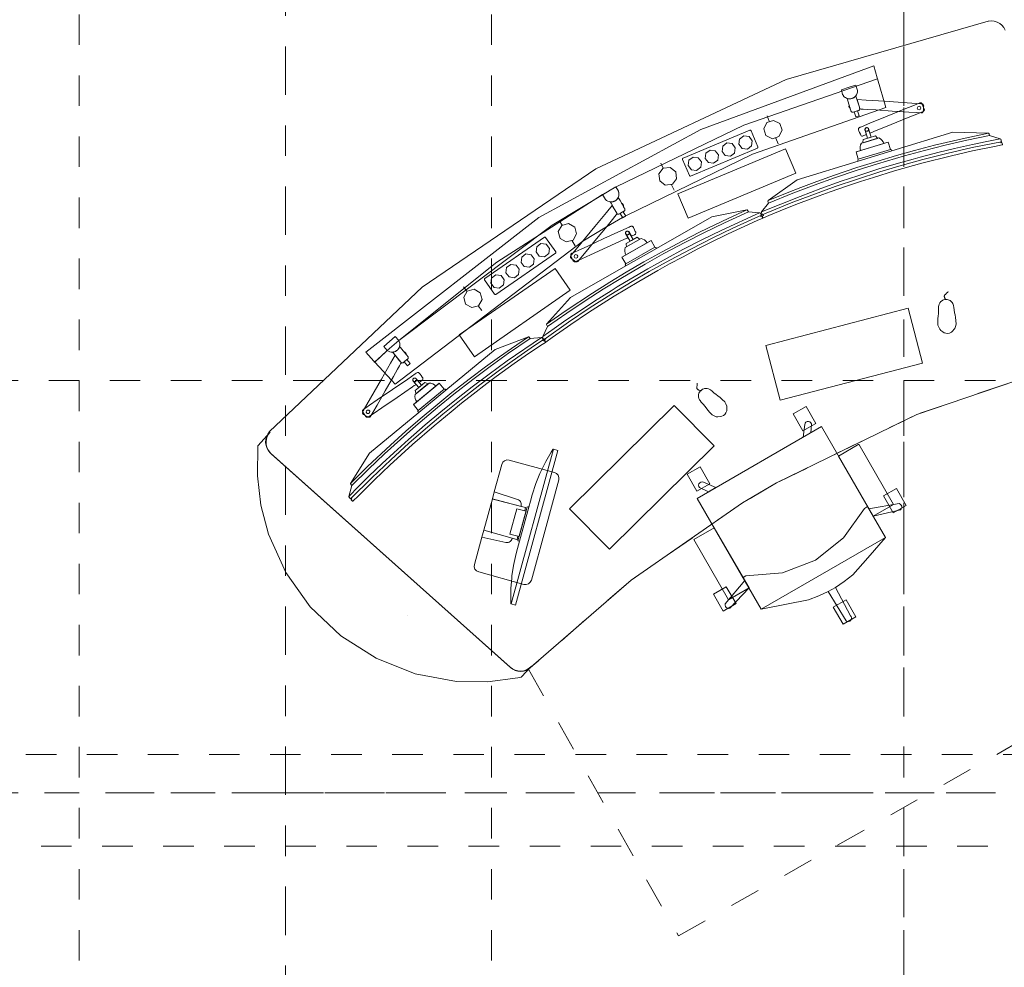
# Model space of a CAD drawing. Header units: metres. Extents: x -45.2 to 14.3, y -31.8 to 10.2.
# Tile 27 of 141: x -31.2 to -28, y -16.8 to -13.7. Entities that reach past the tile are written whole.
import ezdxf

# ---------------------------------------------------------------- set-up
doc = ezdxf.new("R2010")
doc.units = ezdxf.units.M
doc.header["$LTSCALE"] = 0.05
for name, pattern in [('Achsen 01', [5.291531, 3.175, -1.058062, 0.352704, -0.705764]), ('gestrichelt - 01', [2, 1, -1]), ('ISO-07 Punktiert', [0.889, 0.127, -0.762]), ('Raster 01', [2, 1, -1]), ('VW-01 Strichlinie kurz', [2, 1, -1])]:
    doc.linetypes.add(name, pattern=pattern)
doc.layers.add('013_Beton und Stahlbetonarbeiten-000 Unterzüge', color=7, linetype='ISO-07 Punktiert', lineweight=13)
doc.layers.add('AV1-Schnitt Achsen', color=7, linetype='Achsen 01', lineweight=18)
for name, color, linetype, lineweight, true_color in [('ACTES-Einrichtung Aufsicht.', 7, 'Continuous', 9, 0xa6a6a6), ('AV1-Achsen', 1, 'Achsen 01', 18, 0xff0000), ('AV1-Bewegungsfläche', 7, 'gestrichelt - 01', 9, 0xd9d9d9), ('AV1-Raster', 7, 'Raster 01', 9, 0xa6a6a6)]:
    doc.layers.add(name, color=color, linetype=linetype, lineweight=lineweight, true_color=true_color)

msp = doc.modelspace()

# ---------------------------------------------------------------- linework, layer by layer
at = {"layer": '013_Beton und Stahlbetonarbeiten-000 Unterzüge', "linetype": 'VW-01 Strichlinie kurz'}
msp.add_lwpolyline([(-39.025, -16.375), (-39.025, -16.075), (-23.075, -16.075), (-23.075, -16.375)], close=True, dxfattribs=at)
at = {"layer": 'ACTES-Einrichtung Aufsicht.'}
for p, q in [((-28.7907, -13.9996), (-28.7973, -13.9827)), ((-28.7688, -14.0559), (-28.7617, -14.074)), ((-28.4057, -14.0699), (-28.5013, -14.0992)), ((-28.4992, -14.131), (-28.3892, -14.0973)), ((-29.1376, -14.1542), (-29.1458, -14.1379)), ((-29.1105, -14.2081), (-29.1018, -14.2255)), ((-29.4685, -14.3406), (-29.4781, -14.3252)), ((-29.4363, -14.3918), (-29.426, -14.4082)), ((-29.2687, -14.443), (-29.1818, -14.3934)), ((-29.1601, -14.4167), (-29.26, -14.4738)), ((-29.7803, -14.5574), (-29.7913, -14.543)), ((-29.7435, -14.6054), (-29.7317, -14.6207)), ((-30.016, -14.8611), (-30.0173, -14.8596)), ((-29.952, -14.9256), (-29.8749, -14.8619)), ((-29.8496, -14.8811), (-29.9383, -14.9544)), ((-29.5783, -15.265), (-29.6087, -15.3762)), ((-29.5774, -15.2615), (-29.5782, -15.2645)), ((-29.9757, -15.6202), (-29.9758, -15.62))]:
    msp.add_line(p, q, dxfattribs=at)
for points in [[(-27.8229, -14.7962), (-28.3075, -14.9606), (-28.7673, -15.1853), (-28.8778, -15.2507), (-28.8778, -15.2507), (-29.2432, -15.5038), (-29.5784, -15.7958), (-29.5784, -15.7958), (-29.5866, -15.7998), (-29.5953, -15.8022), (-29.6044, -15.8031), (-29.6135, -15.8023), (-29.6223, -15.7998), (-29.6305, -15.7958), (-29.6378, -15.7903), (-29.6378, -15.7903), (-29.6382, -15.79), (-30.4235, -15.0874), (-30.4235, -15.0874), (-30.43, -15.0801), (-30.435, -15.0718), (-30.4382, -15.0626), (-30.4397, -15.053), (-30.4392, -15.0433), (-30.4369, -15.0338), (-30.4328, -15.025), (-30.427, -15.0171), (-30.427, -15.0171), (-29.9267, -14.5441), (-29.3579, -14.1561), (-28.7348, -13.8631), (-28.0732, -13.6723), (-28.0732, -13.6723), (-28.0726, -13.6722), (-28.0732, -13.6723), (-28.0732, -13.6723), (-28.0635, -13.6713), (-28.0538, -13.6723), (-28.0445, -13.6751), (-28.0359, -13.6796), (-28.0284, -13.6858), (-28.0221, -13.6932), (-28.0175, -13.7018)], [(-28.5495, -13.9139), (-28.5469, -13.9177), (-28.5436, -13.921), (-28.5397, -13.9237), (-28.5354, -13.9256), (-28.5309, -13.9266), (-28.5262, -13.9269)], [(-28.514, -13.9232), (-28.5103, -13.9204), (-28.5071, -13.9169), (-28.5046, -13.913), (-28.5028, -13.9086), (-28.5019, -13.9041), (-28.5019, -13.8994)], [(-28.523, -13.9665), (-28.523, -13.9665), (-28.523, -13.9665), (-28.5229, -13.9665), (-28.5229, -13.9666), (-28.5229, -13.9666), (-28.5229, -13.9667), (-28.5229, -13.9668), (-28.5228, -13.9669), (-28.5228, -13.967), (-28.5227, -13.9671), (-28.5227, -13.9673), (-28.5226, -13.9674), (-28.5225, -13.9676), (-28.5224, -13.9677), (-28.5223, -13.9679), (-28.5222, -13.9681), (-28.522, -13.9684), (-28.5218, -13.9686), (-28.5216, -13.9689), (-28.5213, -13.9691), (-28.5211, -13.9693), (-28.5208, -13.9696)], [(-28.03, -14.0671), (-28.1255, -14.0867), (-28.2092, -14.1061), (-28.2876, -14.1257), (-28.3659, -14.1477), (-28.4283, -14.1659), (-28.5017, -14.1894), (-28.5746, -14.2143), (-28.6507, -14.2419), (-28.7189, -14.268), (-28.7684, -14.2881), (-28.8139, -14.3071), (-28.8164, -14.2988), (-28.8156, -14.2973), (-28.6898, -14.2463), (-28.6214, -14.2207), (-28.5555, -14.1969), (-28.5007, -14.1788), (-28.4312, -14.1565), (-28.367, -14.1377), (-28.3192, -14.1242), (-28.2967, -14.1179), (-28.2339, -14.1018), (-28.1836, -14.09), (-28.125, -14.0764), (-28.0783, -14.0666), (-28.034, -14.0578), (-28.0324, -14.0586), (-28.03, -14.067)], [(-29.2903, -14.2572), (-29.2873, -14.2537), (-29.2849, -14.2496), (-29.2834, -14.2452), (-29.2827, -14.2406), (-29.2828, -14.2359), (-29.2838, -14.2313)], [(-29.327, -14.2561), (-29.3236, -14.2593), (-29.3196, -14.2618), (-29.3152, -14.2635), (-29.3106, -14.2644), (-29.306, -14.2644), (-29.3014, -14.2636)], [(-29.5281, -14.7148), (-29.4484, -14.6586), (-29.3769, -14.6109), (-29.3089, -14.5673), (-29.2393, -14.5253), (-29.1832, -14.4923), (-29.1158, -14.455), (-29.0478, -14.4189), (-28.9755, -14.3823), (-28.9098, -14.3505), (-28.8613, -14.3282), (-28.8162, -14.3081), (-28.8205, -14.3006), (-28.8222, -14.3002), (-28.9456, -14.3569), (-29.011, -14.3892), (-29.0735, -14.4209), (-29.1243, -14.4484), (-29.1881, -14.4837), (-29.2457, -14.5176), (-29.2884, -14.5432), (-29.3083, -14.5553), (-29.3631, -14.59), (-29.4062, -14.6186), (-29.4562, -14.6519), (-29.4953, -14.6792), (-29.5321, -14.7055), (-29.5326, -14.7072), (-29.5282, -14.7148)], [(-29.2637, -14.2867), (-29.2637, -14.2867), (-29.2637, -14.2868), (-29.2636, -14.2868), (-29.2636, -14.2868), (-29.2636, -14.2868), (-29.2636, -14.2869), (-29.2635, -14.287), (-29.2635, -14.2871), (-29.2634, -14.2872), (-29.2634, -14.2873), (-29.2633, -14.2875), (-29.2632, -14.2876), (-29.2631, -14.288), (-29.263, -14.2883), (-29.263, -14.2887), (-29.2629, -14.2891), (-29.2629, -14.2894), (-29.2629, -14.2897), (-29.2629, -14.2901), (-29.2629, -14.2904)], [(-28.213, -14.5846), (-28.2139, -14.5832), (-28.2146, -14.5818), (-28.2153, -14.5804), (-28.2159, -14.5791), (-28.2164, -14.5779), (-28.2167, -14.5767), (-28.217, -14.5756), (-28.2172, -14.5746), (-28.2173, -14.5736), (-28.2173, -14.5727), (-28.2171, -14.5718), (-28.2169, -14.571), (-28.2166, -14.5703), (-28.2162, -14.5696), (-28.2157, -14.569), (-28.2151, -14.5684), (-28.2138, -14.5674), (-28.2125, -14.5662), (-28.2112, -14.565), (-28.2099, -14.5638), (-28.2085, -14.5625), (-28.2072, -14.5611), (-28.2058, -14.5597), (-28.2045, -14.5583)], [(-30.1613, -15.2376), (-30.0924, -15.1687), (-30.03, -15.1095), (-29.9705, -15.0549), (-29.909, -15.0016), (-29.8594, -14.9595), (-29.7994, -14.9113), (-29.7385, -14.8641), (-29.6735, -14.8157), (-29.6142, -14.7731), (-29.5702, -14.7429), (-29.5293, -14.7154), (-29.5348, -14.7088), (-29.5365, -14.7086), (-29.6484, -14.7856), (-29.7073, -14.8285), (-29.7636, -14.8704), (-29.8089, -14.9062), (-29.8657, -14.9519), (-29.9167, -14.9952), (-29.9544, -15.0276), (-29.9719, -15.0429), (-30.02, -15.0865), (-30.0576, -15.122), (-30.1012, -15.1634), (-30.1351, -15.197), (-30.1669, -15.2292), (-30.167, -15.2309), (-30.1614, -15.2376)], [(-30.005, -14.7462), (-30.0027, -14.7421), (-30.0011, -14.7377), (-30.0003, -14.7331), (-30.0004, -14.7285), (-30.0013, -14.7239), (-30.0031, -14.7195)], [(-30.0414, -14.7514), (-30.0375, -14.7539), (-30.0331, -14.7557), (-30.0286, -14.7566), (-30.0239, -14.7567), (-30.0193, -14.7559), (-30.0149, -14.7543)], [(-29.9738, -14.7707), (-29.9738, -14.7707), (-29.9738, -14.7707), (-29.9738, -14.7707), (-29.9737, -14.7708), (-29.9737, -14.7708), (-29.9737, -14.7709), (-29.9736, -14.7709), (-29.9735, -14.771), (-29.9735, -14.7711), (-29.9734, -14.7712), (-29.9733, -14.7714), (-29.9732, -14.7715), (-29.973, -14.7719), (-29.9729, -14.7722), (-29.9728, -14.7725), (-29.9726, -14.7729), (-29.9726, -14.7732), (-29.9725, -14.7735), (-29.9724, -14.7739), (-29.9724, -14.7742)], [(-29.0151, -14.8832), (-29.0167, -14.8827), (-29.0182, -14.8822), (-29.0196, -14.8816), (-29.0209, -14.8811), (-29.0221, -14.8805), (-29.0232, -14.8799), (-29.0241, -14.8792), (-29.0249, -14.8786), (-29.0257, -14.8779), (-29.0263, -14.8772), (-29.0268, -14.8765), (-29.0271, -14.8758), (-29.0274, -14.875), (-29.0276, -14.8742), (-29.0276, -14.8734), (-29.0275, -14.8726), (-29.0273, -14.871), (-29.0271, -14.8692), (-29.0269, -14.8675), (-29.0267, -14.8657), (-29.0266, -14.8638), (-29.0265, -14.8619), (-29.0265, -14.8599), (-29.0265, -14.858)]]:
    msp.add_lwpolyline(points, dxfattribs=at)
for points in [[(-30.0414, -14.7514), (-30.0485, -14.7579), (-30.0485, -14.7579), (-30.0827, -14.7893), (-30.0848, -14.7862), (-30.112, -14.7569), (-30.112, -14.7569), (-29.5445, -14.3156), (-29.5445, -14.3156), (-29.0148, -14.0268), (-28.4483, -13.8191), (-28.4373, -13.8579), (-28.4359, -13.861), (-28.4359, -13.861), (-28.8737, -14.0134), (-29.2913, -14.2148), (-29.292, -14.2148), (-29.3142, -14.2277), (-29.3142, -14.2277), (-29.5019, -14.3402), (-29.5019, -14.3402), (-30.0039, -14.718), (-30.004, -14.718), (-30.0414, -14.7513)], [(-29.292, -14.2148), (-29.2913, -14.2148), (-29.2913, -14.2148), (-28.8737, -14.0134), (-28.4359, -13.861), (-28.409, -13.9552), (-28.409, -13.9552), (-28.8451, -14.1076), (-29.2605, -14.3099), (-29.2706, -14.3156), (-29.3231, -14.3456), (-29.4008, -14.3926), (-29.4008, -14.3926), (-30.016, -14.8611), (-30.0279, -14.8482), (-30.0279, -14.8482), (-30.0826, -14.7892), (-30.0414, -14.7514), (-30.0039, -14.718), (-30.0039, -14.718), (-30.0039, -14.718), (-30.0039, -14.718), (-29.6823, -14.4621), (-29.3363, -14.2402), (-29.3142, -14.2277)], [(-28.5544, -13.8968), (-28.5503, -13.9123), (-28.5503, -13.9123), (-28.5479, -13.9163), (-28.5448, -13.9199), (-28.5411, -13.9228), (-28.537, -13.925), (-28.5325, -13.9264), (-28.5278, -13.9269), (-28.5231, -13.9266), (-28.5185, -13.9253), (-28.5143, -13.9233), (-28.5104, -13.9205), (-28.5072, -13.9171), (-28.5047, -13.9132), (-28.5029, -13.9088), (-28.5019, -13.9042), (-28.5019, -13.8995), (-28.5019, -13.8994), (-28.5066, -13.8819), (-28.5289, -13.8887)], [(-28.5054, -13.9214), (-28.5066, -13.9176), (-28.5068, -13.9167), (-28.5074, -13.9174), (-28.5087, -13.9189), (-28.5102, -13.9203), (-28.5118, -13.9217), (-28.5135, -13.9229), (-28.5154, -13.924), (-28.5173, -13.9249), (-28.5193, -13.9256), (-28.5214, -13.9262), (-28.5235, -13.9266), (-28.5257, -13.9269), (-28.5278, -13.9269), (-28.5299, -13.9268), (-28.5319, -13.9265), (-28.5339, -13.926), (-28.5348, -13.9258), (-28.5353, -13.9256), (-28.5354, -13.9256), (-28.5355, -13.9256), (-28.5354, -13.9258), (-28.5343, -13.9296), (-28.532, -13.937), (-28.5274, -13.952), (-28.5251, -13.9595), (-28.524, -13.9632), (-28.5234, -13.9651), (-28.5231, -13.9661), (-28.5229, -13.9665), (-28.5228, -13.9671), (-28.5223, -13.9679), (-28.5217, -13.9687), (-28.521, -13.9694), (-28.5207, -13.9697), (-28.5204, -13.9698), (-28.52, -13.97), (-28.5191, -13.9704), (-28.5185, -13.9706), (-28.5177, -13.9707), (-28.5161, -13.9706), (-28.5146, -13.9702), (-28.5087, -13.9684), (-28.5028, -13.9666), (-28.4999, -13.9657), (-28.4984, -13.9653), (-28.497, -13.9647), (-28.4958, -13.9637), (-28.4953, -13.9632), (-28.495, -13.9627), (-28.4945, -13.9619), (-28.4943, -13.9614), (-28.4941, -13.9605), (-28.494, -13.9595), (-28.4941, -13.9585), (-28.4942, -13.9581), (-28.4942, -13.9579), (-28.4945, -13.9569), (-28.4951, -13.9551), (-28.4962, -13.9513)], [(-28.5294, -13.9515), (-28.5292, -13.9489), (-28.5291, -13.9476), (-28.5291, -13.947), (-28.5291, -13.9467), (-28.5291, -13.9465), (-28.529, -13.9467), (-28.5275, -13.9516), (-28.526, -13.9565), (-28.5258, -13.9572), (-28.5258, -13.9573), (-28.5257, -13.9574), (-28.5257, -13.9574), (-28.5258, -13.9574), (-28.5258, -13.9574), (-28.5261, -13.9573), (-28.5266, -13.9569), (-28.5271, -13.9566), (-28.5273, -13.9564), (-28.5275, -13.9563), (-28.5276, -13.9561), (-28.528, -13.9557), (-28.5282, -13.9555), (-28.5284, -13.9552), (-28.5286, -13.9549), (-28.5288, -13.9545), (-28.529, -13.954), (-28.5292, -13.9535), (-28.5293, -13.953), (-28.5294, -13.9525), (-28.5294, -13.952)], [(-28.4942, -13.9579), (-28.494, -13.9594), (-28.494, -13.9598), (-28.4935, -13.9598), (-28.4927, -13.9599), (-28.4893, -13.9601), (-28.4826, -13.9605), (-28.469, -13.9614), (-28.442, -13.9632), (-28.388, -13.9667), (-28.3339, -13.9701), (-28.3069, -13.9719), (-28.2934, -13.9728), (-28.2915, -13.9728), (-28.2899, -13.9725), (-28.2884, -13.9717), (-28.2873, -13.9707), (-28.2861, -13.9684), (-28.2856, -13.9631), (-28.2849, -13.9525), (-28.2848, -13.9498), (-28.285, -13.9472), (-28.286, -13.9452), (-28.2869, -13.9443), (-28.2882, -13.9434), (-28.2898, -13.9429), (-28.2936, -13.9427), (-28.4133, -13.9349), (-28.4732, -13.9311), (-28.503, -13.9293)], [(-28.2851, -13.9549), (-28.2896, -13.9439), (-28.2912, -13.9414), (-28.2923, -13.9406), (-28.2931, -13.9402), (-28.2951, -13.9398), (-28.297, -13.94), (-28.2979, -13.9404), (-28.2997, -13.9411), (-28.3067, -13.9439), (-28.3207, -13.9497), (-28.3487, -13.9611), (-28.4047, -13.9839), (-28.4607, -14.0068), (-28.4888, -14.0182), (-28.4923, -14.0196), (-28.494, -14.0204), (-28.4949, -14.0207), (-28.4962, -14.0215), (-28.4975, -14.0229), (-28.498, -14.0239), (-28.4983, -14.0248), (-28.4985, -14.0261), (-28.4979, -14.029), (-28.4967, -14.0318), (-28.4945, -14.0373), (-28.4922, -14.0428), (-28.4911, -14.0456), (-28.4892, -14.0478), (-28.4875, -14.0486), (-28.4866, -14.0488), (-28.4847, -14.0488), (-28.4834, -14.0484), (-28.4825, -14.0481), (-28.4808, -14.0474), (-28.4773, -14.0459), (-28.4738, -14.0445), (-28.4729, -14.0441), (-28.4725, -14.044), (-28.4723, -14.0436), (-28.4729, -14.0418), (-28.4771, -14.0273), (-28.4768, -14.0253), (-28.4758, -14.0235), (-28.4744, -14.0222), (-28.4726, -14.0214), (-28.4706, -14.0212), (-28.4688, -14.0217), (-28.4671, -14.0227), (-28.4658, -14.0243), (-28.4613, -14.0387), (-28.4611, -14.0392), (-28.4608, -14.0392), (-28.4599, -14.0388), (-28.4582, -14.0381), (-28.4547, -14.0367), (-28.4476, -14.0338), (-28.3916, -14.011), (-28.3356, -13.9881), (-28.3076, -13.9767), (-28.2936, -13.971), (-28.2866, -13.9681), (-28.2849, -13.9672), (-28.2835, -13.9658), (-28.2828, -13.9644), (-28.2825, -13.9631), (-28.2826, -13.9614)], [(-28.3058, -13.957), (-28.3038, -13.9528), (-28.2994, -13.9513), (-28.2953, -13.9533), (-28.2938, -13.9577), (-28.2958, -13.9618), (-28.3001, -13.9633), (-28.3043, -13.9613)], [(-28.4963, -13.9824), (-28.5074, -13.9858), (-28.5124, -13.9695), (-28.5013, -13.9661)], [(-28.756, -14.0073), (-28.7485, -14.0292), (-28.7586, -14.0499), (-28.7804, -14.0575), (-28.8012, -14.0474), (-28.8087, -14.0255), (-28.7986, -14.0047), (-28.7768, -13.9972)], [(-28.4651, -14.0276), (-28.4651, -14.0264), (-28.4654, -14.0254), (-28.4658, -14.0243), (-28.4664, -14.0234), (-28.4672, -14.0226), (-28.4681, -14.022), (-28.4691, -14.0215), (-28.4702, -14.0213), (-28.4713, -14.0212), (-28.4724, -14.0213), (-28.4734, -14.0217), (-28.4744, -14.0222), (-28.4753, -14.0229), (-28.476, -14.0237), (-28.4765, -14.0247), (-28.4769, -14.0257), (-28.4771, -14.0268), (-28.4771, -14.0268), (-28.477, -14.0279), (-28.4768, -14.029), (-28.4763, -14.03), (-28.4757, -14.031), (-28.475, -14.0318), (-28.4741, -14.0324), (-28.4731, -14.0329), (-28.472, -14.0331), (-28.4709, -14.0332), (-28.4698, -14.0331), (-28.4687, -14.0327), (-28.4677, -14.0322), (-28.4669, -14.0315), (-28.4662, -14.0307), (-28.4656, -14.0297), (-28.4652, -14.0286)], [(-29.0481, -14.1798), (-28.8294, -14.0883), (-28.8294, -14.0883), (-28.829, -14.088), (-28.8285, -14.0877), (-28.8282, -14.0873), (-28.8279, -14.0869), (-28.8277, -14.0864), (-28.8276, -14.0859), (-28.8276, -14.0854), (-28.8277, -14.0848), (-28.8278, -14.0843), (-28.85, -14.0312), (-28.85, -14.0312), (-28.8503, -14.0307), (-28.8506, -14.0303), (-28.851, -14.03), (-28.8514, -14.0297), (-28.8519, -14.0295), (-28.8524, -14.0294), (-28.853, -14.0294), (-28.8535, -14.0294), (-28.854, -14.0296), (-29.0726, -14.1211), (-29.0726, -14.1211), (-29.0731, -14.1213), (-29.0735, -14.1216), (-29.0738, -14.122), (-29.0741, -14.1225), (-29.0743, -14.123), (-29.0744, -14.1235), (-29.0744, -14.124), (-29.0744, -14.1245), (-29.0742, -14.125), (-29.052, -14.1781), (-29.052, -14.1781), (-29.0517, -14.1787), (-29.0513, -14.1791), (-29.0509, -14.1795), (-29.0503, -14.1798), (-29.0498, -14.1799), (-29.0492, -14.18), (-29.0486, -14.1799)], [(-28.8567, -14.0504), (-28.8463, -14.0641), (-28.8485, -14.0812), (-28.8622, -14.0917), (-28.8792, -14.0894), (-28.8897, -14.0758), (-28.8875, -14.0587), (-28.8738, -14.0482)], [(-28.1895, -14.0361), (-28.0725, -14.039), (-28.071, -14.0398), (-28.0689, -14.0465), (-28.034, -14.0578), (-28.0324, -14.0586), (-28.03, -14.067), (-28.0332, -14.0677), (-28.0323, -14.0708), (-28.0289, -14.0701), (-28.027, -14.0763), (-28.0278, -14.0775), (-28.053, -14.0825), (-28.1251, -14.0976), (-28.1937, -14.1132), (-28.2909, -14.1378), (-28.3806, -14.1629), (-28.4496, -14.1841), (-28.4919, -14.1973), (-28.5371, -14.2126), (-28.5912, -14.2313), (-28.6275, -14.2445), (-28.695, -14.2701), (-28.7361, -14.2865), (-28.7918, -14.3095), (-28.8095, -14.3171), (-28.811, -14.3165), (-28.8129, -14.3103), (-28.8097, -14.309), (-28.8107, -14.3058), (-28.8139, -14.3072), (-28.8164, -14.2988), (-28.8156, -14.2973), (-28.793, -14.2683), (-28.795, -14.2617), (-28.7942, -14.2601), (-28.6989, -14.1922), (-28.4992, -14.131), (-28.3892, -14.0973)], [(-28.0725, -14.039), (-28.0709, -14.0398), (-28.0689, -14.0465), (-28.1436, -14.0622), (-28.2141, -14.0785), (-28.2825, -14.0957), (-28.3477, -14.1133), (-28.4365, -14.1393), (-28.5031, -14.1604), (-28.5769, -14.1853), (-28.6435, -14.2093), (-28.7128, -14.2358), (-28.793, -14.2683), (-28.795, -14.2617), (-28.7942, -14.2601), (-28.7317, -14.2346), (-28.6867, -14.2173), (-28.6344, -14.1976), (-28.5764, -14.1767), (-28.5038, -14.1522), (-28.4385, -14.1316), (-28.3743, -14.1125), (-28.3147, -14.0959), (-28.249, -14.0789), (-28.1489, -14.0552)], [(-28.4152, -14.0728), (-28.4177, -14.0671), (-28.4214, -14.062), (-28.426, -14.0579), (-28.4315, -14.0548), (-28.4884, -14.0722), (-28.4912, -14.0778), (-28.4927, -14.0839), (-28.4929, -14.0901), (-28.4917, -14.0963)], [(-28.4363, -14.0563), (-28.4376, -14.0541), (-28.4391, -14.052), (-28.4407, -14.05), (-28.4431, -14.0479), (-28.4629, -14.054), (-28.4827, -14.06), (-28.4834, -14.0631), (-28.4837, -14.0656), (-28.4838, -14.0682), (-28.4835, -14.0708)], [(-28.4768, -14.029), (-28.4764, -14.03), (-28.4757, -14.031), (-28.4749, -14.0318), (-28.4739, -14.0325), (-28.4728, -14.0329), (-28.4716, -14.0332), (-28.4705, -14.0332), (-28.4693, -14.0329), (-28.4682, -14.0325), (-28.4673, -14.0318), (-28.4664, -14.031), (-28.4658, -14.03), (-28.4653, -14.0289), (-28.4651, -14.0278), (-28.4651, -14.0266), (-28.4653, -14.0254), (-28.4571, -14.0522), (-28.4686, -14.0557), (-28.4768, -14.029)], [(-28.9121, -14.0736), (-28.9016, -14.0873), (-28.9039, -14.1043), (-28.9175, -14.1148), (-28.9346, -14.1126), (-28.9451, -14.0989), (-28.9428, -14.0818), (-28.9292, -14.0714)], [(-28.4988, -14.1246), (-28.5061, -14.1007), (-28.4009, -14.0685), (-28.3936, -14.0924)], [(-29.0561, -14.3182), (-29.0896, -14.238), (-28.7372, -14.0905), (-28.7037, -14.1708)], [(-29.0228, -14.1199), (-29.0123, -14.1336), (-29.0146, -14.1507), (-29.0282, -14.1611), (-29.0453, -14.1589), (-29.0558, -14.1452), (-29.0535, -14.1282), (-29.0399, -14.1177)], [(-28.9674, -14.0968), (-28.957, -14.1104), (-28.9592, -14.1275), (-28.9729, -14.138), (-28.9899, -14.1357), (-29.0004, -14.1221), (-28.9982, -14.105), (-28.9845, -14.0945)], [(-28.4992, -14.131), (-28.5003, -14.1272), (-28.4988, -14.1246), (-28.3936, -14.0924), (-28.3904, -14.0935), (-28.3892, -14.0973), (-28.4992, -14.131)], [(-29.0968, -14.1655), (-29.0938, -14.1884), (-29.1078, -14.2067), (-29.1308, -14.2098), (-29.1491, -14.1957), (-29.1521, -14.1728), (-29.138, -14.1544), (-29.1151, -14.1514)], [(-29.2932, -14.2156), (-29.2844, -14.2296), (-29.2844, -14.2296), (-29.2831, -14.2342), (-29.2826, -14.2389), (-29.283, -14.2436), (-29.2843, -14.2481), (-29.2864, -14.2523), (-29.2892, -14.2561), (-29.2927, -14.2593), (-29.2967, -14.2618), (-29.3011, -14.2635), (-29.3057, -14.2644), (-29.3104, -14.2644), (-29.3151, -14.2635), (-29.3195, -14.2618), (-29.3235, -14.2594), (-29.327, -14.2562), (-29.327, -14.2561), (-29.3367, -14.2404), (-29.3164, -14.2289)], [(-29.3086, -14.2686), (-29.3105, -14.2652), (-29.311, -14.2644), (-29.3101, -14.2644), (-29.3081, -14.2645), (-29.306, -14.2644), (-29.304, -14.2642), (-29.3019, -14.2637), (-29.2998, -14.2631), (-29.2978, -14.2623), (-29.2959, -14.2614), (-29.294, -14.2603), (-29.2923, -14.259), (-29.2907, -14.2576), (-29.2892, -14.2561), (-29.2879, -14.2545), (-29.2867, -14.2528), (-29.2856, -14.251), (-29.2852, -14.2502), (-29.285, -14.2497), (-29.2849, -14.2496), (-29.2849, -14.2496), (-29.2848, -14.2498), (-29.2828, -14.2532), (-29.2789, -14.26), (-29.2712, -14.2736), (-29.2673, -14.2804), (-29.2653, -14.2838), (-29.2644, -14.2855), (-29.2639, -14.2863), (-29.2636, -14.2868), (-29.2634, -14.2873), (-29.2631, -14.2882), (-29.2629, -14.2892), (-29.2629, -14.2901), (-29.2629, -14.2906), (-29.263, -14.2909), (-29.2631, -14.2913), (-29.2634, -14.2922), (-29.2638, -14.2928), (-29.2642, -14.2935), (-29.2653, -14.2945), (-29.2666, -14.2953), (-29.272, -14.2984), (-29.2774, -14.3015), (-29.28, -14.303), (-29.2814, -14.3038), (-29.2828, -14.3044), (-29.2843, -14.3046), (-29.285, -14.3046), (-29.2856, -14.3045), (-29.2864, -14.3043), (-29.287, -14.3041), (-29.2878, -14.3037), (-29.2886, -14.3031), (-29.2892, -14.3023), (-29.2895, -14.302), (-29.2896, -14.3018), (-29.2901, -14.3009), (-29.2911, -14.2992), (-29.293, -14.2958)], [(-29.2896, -14.3018), (-29.2886, -14.303), (-29.2884, -14.3033), (-29.2887, -14.3036), (-29.2892, -14.3043), (-29.2914, -14.3069), (-29.2957, -14.3121), (-29.3043, -14.3225), (-29.3215, -14.3434), (-29.356, -14.3852), (-29.3905, -14.427), (-29.4078, -14.4478), (-29.4164, -14.4583), (-29.4176, -14.4597), (-29.419, -14.4607), (-29.4205, -14.4612), (-29.4221, -14.4613), (-29.4245, -14.4606), (-29.4287, -14.4573), (-29.4369, -14.4505), (-29.439, -14.4488), (-29.4408, -14.4469), (-29.4413, -14.4457), (-29.4415, -14.4447), (-29.4416, -14.4435), (-29.4413, -14.4419), (-29.4405, -14.4404), (-29.4381, -14.4375), (-29.3617, -14.345), (-29.3235, -14.2987), (-29.3045, -14.2758)], [(-29.2702, -14.2718), (-29.2722, -14.2701), (-29.2732, -14.2693), (-29.2737, -14.2689), (-29.2739, -14.2687), (-29.274, -14.2686), (-29.2739, -14.2687), (-29.2714, -14.2732), (-29.2688, -14.2777), (-29.2685, -14.2783), (-29.2684, -14.2784), (-29.2684, -14.2785), (-29.2684, -14.2785), (-29.2684, -14.2785), (-29.2684, -14.2784), (-29.2683, -14.2781), (-29.2681, -14.2775), (-29.268, -14.2769), (-29.268, -14.2766), (-29.268, -14.2765), (-29.268, -14.2762), (-29.2681, -14.2757), (-29.2681, -14.2754), (-29.2682, -14.275), (-29.2683, -14.2747), (-29.2684, -14.2742), (-29.2686, -14.2738), (-29.2689, -14.2733), (-29.2692, -14.2729), (-29.2695, -14.2725), (-29.2698, -14.2721)], [(-29.4414, -14.5774), (-29.5194, -14.6646), (-29.5199, -14.6662), (-29.5164, -14.6723), (-29.5321, -14.7055), (-29.5326, -14.7072), (-29.5282, -14.7148), (-29.5255, -14.7128), (-29.5238, -14.7157), (-29.5266, -14.7177), (-29.5234, -14.7233), (-29.522, -14.7235), (-29.5011, -14.7086), (-29.4407, -14.6664), (-29.3823, -14.6271), (-29.2979, -14.5731), (-29.2181, -14.525), (-29.1554, -14.4893), (-29.1168, -14.4675), (-29.0747, -14.4451), (-29.024, -14.4184), (-28.9896, -14.401), (-28.9246, -14.3694), (-28.8845, -14.3506), (-28.8296, -14.3259), (-28.812, -14.3181), (-28.8114, -14.3167), (-28.8146, -14.3111), (-28.8177, -14.3125), (-28.8193, -14.3096), (-28.8162, -14.3082), (-28.8205, -14.3006), (-28.8222, -14.3001), (-28.8588, -14.2968), (-28.8623, -14.2908), (-28.864, -14.2903), (-28.9787, -14.3131), (-29.1601, -14.4167), (-29.26, -14.4738)], [(-29.5194, -14.6646), (-29.5199, -14.6663), (-29.5164, -14.6723), (-29.4538, -14.6287), (-29.3937, -14.5885), (-29.3343, -14.5504), (-29.2768, -14.515), (-29.197, -14.4681), (-29.136, -14.434), (-29.0673, -14.3974), (-29.0042, -14.3653), (-28.9375, -14.3329), (-28.8588, -14.2968), (-28.8623, -14.2908), (-28.864, -14.2903), (-28.9253, -14.3184), (-28.9688, -14.3393), (-29.019, -14.3639), (-29.0739, -14.3918), (-29.1415, -14.4279), (-29.2013, -14.4613), (-29.2591, -14.495), (-29.312, -14.5271), (-29.3694, -14.5633), (-29.4553, -14.62)], [(-29.2788, -14.3023), (-29.2687, -14.2965), (-29.2602, -14.3113), (-29.2703, -14.317)], [(-29.4275, -14.3471), (-29.4214, -14.3694), (-29.4328, -14.3894), (-29.4551, -14.3955), (-29.4752, -14.3841), (-29.4813, -14.3618), (-29.4698, -14.3417), (-29.4475, -14.3356)], [(-29.435, -14.4521), (-29.44, -14.4412), (-29.4407, -14.4384), (-29.4406, -14.437), (-29.4403, -14.4362), (-29.4393, -14.4345), (-29.4378, -14.4332), (-29.4369, -14.4328), (-29.4351, -14.432), (-29.4283, -14.4288), (-29.4145, -14.4225), (-29.387, -14.41), (-29.332, -14.3848), (-29.2769, -14.3597), (-29.2494, -14.3471), (-29.246, -14.3455), (-29.2443, -14.3447), (-29.2434, -14.3443), (-29.2419, -14.3439), (-29.24, -14.3439), (-29.2389, -14.3442), (-29.2381, -14.3446), (-29.237, -14.3454), (-29.2353, -14.3479), (-29.2341, -14.3506), (-29.2316, -14.356), (-29.2291, -14.3614), (-29.2279, -14.3641), (-29.2276, -14.3671), (-29.2281, -14.3688), (-29.2286, -14.3696), (-29.2299, -14.371), (-29.2311, -14.3717), (-29.2319, -14.3721), (-29.2337, -14.3729), (-29.2371, -14.3744), (-29.2405, -14.376), (-29.2414, -14.3764), (-29.2418, -14.3766), (-29.2422, -14.3765), (-29.2431, -14.3749), (-29.2508, -14.3618), (-29.2525, -14.3607), (-29.2544, -14.3602), (-29.2563, -14.3603), (-29.2582, -14.361), (-29.2597, -14.3623), (-29.2606, -14.364), (-29.261, -14.366), (-29.2607, -14.3679), (-29.2533, -14.3812), (-29.2531, -14.3816), (-29.2533, -14.3818), (-29.2542, -14.3822), (-29.2559, -14.383), (-29.2593, -14.3846), (-29.2662, -14.3877), (-29.3212, -14.4129), (-29.3762, -14.438), (-29.4038, -14.4506), (-29.4175, -14.4569), (-29.4244, -14.46), (-29.4262, -14.4607), (-29.4282, -14.4607), (-29.4297, -14.4602), (-29.4308, -14.4596), (-29.4321, -14.4583)], [(-29.6855, -14.5675), (-29.4907, -14.4325), (-29.4907, -14.4325), (-29.4903, -14.4322), (-29.4899, -14.4318), (-29.4897, -14.4313), (-29.4895, -14.4308), (-29.4894, -14.4303), (-29.4894, -14.4298), (-29.4895, -14.4293), (-29.4897, -14.4288), (-29.4899, -14.4283), (-29.5227, -14.381), (-29.5227, -14.381), (-29.5231, -14.3806), (-29.5235, -14.3802), (-29.5239, -14.38), (-29.5244, -14.3798), (-29.5249, -14.3797), (-29.5254, -14.3797), (-29.526, -14.3798), (-29.5264, -14.38), (-29.5269, -14.3802), (-29.7217, -14.5152), (-29.7217, -14.5152), (-29.7222, -14.5155), (-29.7225, -14.516), (-29.7228, -14.5165), (-29.723, -14.5171), (-29.723, -14.5177), (-29.723, -14.5183), (-29.7228, -14.5188), (-29.7225, -14.5193), (-29.6897, -14.5667), (-29.6897, -14.5667), (-29.6893, -14.5671), (-29.6889, -14.5675), (-29.6883, -14.5678), (-29.6878, -14.5679), (-29.6872, -14.568), (-29.6866, -14.5679), (-29.686, -14.5677)], [(-29.2588, -14.3707), (-29.2596, -14.3699), (-29.2602, -14.369), (-29.2607, -14.368), (-29.2609, -14.3669), (-29.261, -14.3658), (-29.2608, -14.3647), (-29.2605, -14.3637), (-29.2599, -14.3627), (-29.2592, -14.3619), (-29.2584, -14.3612), (-29.2574, -14.3606), (-29.2564, -14.3603), (-29.2553, -14.3601), (-29.2542, -14.3602), (-29.2531, -14.3604), (-29.2521, -14.3609), (-29.2511, -14.3615), (-29.2511, -14.3615), (-29.2503, -14.3624), (-29.2497, -14.3633), (-29.2492, -14.3644), (-29.249, -14.3656), (-29.249, -14.3668), (-29.2493, -14.3679), (-29.2497, -14.369), (-29.2504, -14.37), (-29.2512, -14.3708), (-29.2522, -14.3714), (-29.2533, -14.3719), (-29.2545, -14.3721), (-29.2556, -14.3721), (-29.2568, -14.3718), (-29.2579, -14.3714)], [(-29.2498, -14.3631), (-29.2493, -14.3642), (-29.249, -14.3654), (-29.249, -14.3665), (-29.2492, -14.3677), (-29.2496, -14.3688), (-29.2502, -14.3698), (-29.2511, -14.3707), (-29.252, -14.3713), (-29.2531, -14.3718), (-29.2542, -14.3721), (-29.2554, -14.3721), (-29.2566, -14.3719), (-29.2577, -14.3715), (-29.2587, -14.3709), (-29.2595, -14.3701), (-29.2602, -14.3691), (-29.2463, -14.3934), (-29.2359, -14.3875), (-29.2498, -14.3631)], [(-29.521, -14.4031), (-29.5105, -14.4168), (-29.5127, -14.4338), (-29.5264, -14.4443), (-29.5435, -14.4421), (-29.554, -14.4284), (-29.5517, -14.4113), (-29.538, -14.4009)], [(-29.1651, -14.4127), (-29.1775, -14.391), (-29.273, -14.4455), (-29.2606, -14.4672)], [(-29.26, -14.4381), (-29.2625, -14.4323), (-29.2637, -14.4262), (-29.2635, -14.4199), (-29.262, -14.4139), (-29.2103, -14.3844), (-29.2043, -14.3862), (-29.1989, -14.3892), (-29.1942, -14.3933), (-29.1905, -14.3984)], [(-29.2576, -14.4114), (-29.2584, -14.4089), (-29.2589, -14.4064), (-29.2591, -14.4038), (-29.2591, -14.4007), (-29.2411, -14.3904), (-29.2231, -14.3802), (-29.2204, -14.3817), (-29.2183, -14.3832), (-29.2164, -14.385), (-29.2147, -14.3869)], [(-29.5703, -14.4373), (-29.5598, -14.4509), (-29.5621, -14.468), (-29.5757, -14.4785), (-29.5928, -14.4762), (-29.6033, -14.4626), (-29.601, -14.4455), (-29.5874, -14.435)], [(-29.4194, -14.4384), (-29.4173, -14.4425), (-29.4186, -14.4469), (-29.4227, -14.449), (-29.4271, -14.4476), (-29.4292, -14.4436), (-29.4279, -14.4392), (-29.4238, -14.4371)], [(-29.1601, -14.4167), (-29.1621, -14.4133), (-29.1651, -14.4127), (-29.2606, -14.4672), (-29.262, -14.4703), (-29.26, -14.4738), (-29.1601, -14.4167)], [(-29.6196, -14.4714), (-29.6091, -14.4851), (-29.6114, -14.5022), (-29.6251, -14.5127), (-29.6421, -14.5104), (-29.6526, -14.4967), (-29.6504, -14.4797), (-29.6367, -14.4692)], [(-29.7562, -14.7716), (-29.8057, -14.7001), (-29.4917, -14.4826), (-29.4422, -14.5541)], [(-29.6689, -14.5056), (-29.6585, -14.5193), (-29.6607, -14.5363), (-29.6744, -14.5468), (-29.6914, -14.5446), (-29.7019, -14.5309), (-29.6997, -14.5138), (-29.686, -14.5033)], [(-29.7369, -14.5623), (-29.7309, -14.5846), (-29.7425, -14.6046), (-29.7649, -14.6106), (-29.7849, -14.599), (-29.7908, -14.5766), (-29.7792, -14.5566), (-29.7569, -14.5507)], [(-28.2361, -14.6133), (-28.2362, -14.6242), (-28.2368, -14.6311), (-28.2376, -14.6379), (-28.2385, -14.6475), (-28.2384, -14.6581), (-28.238, -14.6682), (-28.235, -14.6751), (-28.232, -14.6819), (-28.2285, -14.6853), (-28.2223, -14.6904), (-28.2179, -14.6929), (-28.2125, -14.6949), (-28.2067, -14.6955), (-28.2002, -14.6941), (-28.1942, -14.6908), (-28.1892, -14.6868), (-28.1861, -14.683), (-28.183, -14.6793), (-28.1807, -14.6722), (-28.1785, -14.665), (-28.1794, -14.6532), (-28.1804, -14.6433), (-28.1821, -14.6349), (-28.1836, -14.6282), (-28.1855, -14.6182), (-28.1862, -14.6106), (-28.1872, -14.6042), (-28.1897, -14.597), (-28.1919, -14.5938), (-28.1949, -14.5905), (-28.1982, -14.5878), (-28.2011, -14.5864), (-28.2049, -14.5851), (-28.2081, -14.5846), (-28.2126, -14.5846), (-28.2148, -14.5847), (-28.2194, -14.5855), (-28.2226, -14.5869), (-28.2267, -14.5893), (-28.2282, -14.5908), (-28.2318, -14.5951), (-28.2342, -14.5998), (-28.2355, -14.6037), (-28.2358, -14.6069)], [(-28.7544, -14.9145), (-28.8016, -14.7346), (-28.3361, -14.6124), (-28.2889, -14.7924)], [(-30.0993, -15.0874), (-30.1613, -15.1866), (-30.1615, -15.1884), (-30.1571, -15.1938), (-30.1669, -15.2292), (-30.167, -15.2309), (-30.1614, -15.2376), (-30.159, -15.2352), (-30.1569, -15.2377), (-30.1594, -15.2402), (-30.1552, -15.2452), (-30.1538, -15.2452), (-30.1358, -15.2269), (-30.0835, -15.175), (-30.0326, -15.1264), (-29.9586, -15.0588), (-29.8882, -14.9977), (-29.8326, -14.9518), (-29.7982, -14.9238), (-29.7606, -14.8945), (-29.7151, -14.8596), (-29.6842, -14.8366), (-29.6256, -14.7943), (-29.5893, -14.769), (-29.5395, -14.7352), (-29.5234, -14.7246), (-29.523, -14.723), (-29.5271, -14.718), (-29.53, -14.7199), (-29.5321, -14.7174), (-29.5292, -14.7155), (-29.5348, -14.7088), (-29.5365, -14.7086), (-29.5732, -14.7115), (-29.5776, -14.7062), (-29.5793, -14.706), (-29.6885, -14.7481), (-29.8496, -14.8811), (-29.9383, -14.9544)], [(-30.1613, -15.1866), (-30.1615, -15.1884), (-30.1571, -15.1938), (-30.1028, -15.1401), (-30.0504, -15.0902), (-29.9984, -15.0425), (-29.9477, -14.9978), (-29.8772, -14.9381), (-29.8229, -14.8941), (-29.7614, -14.8462), (-29.7047, -14.8038), (-29.6445, -14.7605), (-29.5732, -14.7115), (-29.5776, -14.7062), (-29.5793, -14.706), (-29.635, -14.7442), (-29.6743, -14.7722), (-29.7195, -14.805), (-29.7689, -14.8419), (-29.8294, -14.889), (-29.8825, -14.9321), (-29.9337, -14.9752), (-29.9804, -15.0158), (-30.0308, -15.0613), (-30.1058, -15.1318)], [(-30.0527, -14.7387), (-30.0153, -14.7053), (-30.0039, -14.718), (-30.0414, -14.7514)], [(-30.0414, -14.7514), (-30.0374, -14.7539), (-30.0331, -14.7557), (-30.0284, -14.7566), (-30.0237, -14.7567), (-30.0191, -14.7559), (-30.0147, -14.7542), (-30.0106, -14.7518), (-30.0071, -14.7486), (-30.0042, -14.7449), (-30.0021, -14.7407), (-30.0007, -14.7362), (-30.0002, -14.7315), (-30.0006, -14.7268), (-30.0019, -14.7222), (-30.0039, -14.718), (-30.0039, -14.718)], [(-29.9968, -14.79), (-29.9956, -14.791), (-29.9953, -14.7912), (-29.9956, -14.7916), (-29.996, -14.7923), (-29.9976, -14.7953), (-30.001, -14.8012), (-30.0077, -14.8129), (-30.0211, -14.8364), (-30.048, -14.8835), (-30.0748, -14.9305), (-30.0883, -14.9541), (-30.095, -14.9658), (-30.0959, -14.9674), (-30.0971, -14.9686), (-30.0986, -14.9694), (-30.1001, -14.9698), (-30.1026, -14.9695), (-30.1073, -14.967), (-30.1166, -14.9617), (-30.1189, -14.9604), (-30.121, -14.9587), (-30.1217, -14.9576), (-30.1221, -14.9568), (-30.1223, -14.9556), (-30.1223, -14.9539), (-30.1218, -14.9523), (-30.12, -14.949), (-30.0605, -14.8448), (-30.0307, -14.7927), (-30.0159, -14.7669)], [(-30.0211, -14.7605), (-30.0236, -14.7575), (-30.0242, -14.7567), (-30.0233, -14.7566), (-30.0213, -14.7564), (-30.0193, -14.7559), (-30.0173, -14.7553), (-30.0154, -14.7546), (-30.0135, -14.7536), (-30.0116, -14.7525), (-30.0099, -14.7512), (-30.0082, -14.7498), (-30.0067, -14.7483), (-30.0054, -14.7466), (-30.0042, -14.7449), (-30.0031, -14.7431), (-30.0022, -14.7412), (-30.0015, -14.7393), (-30.0012, -14.7384), (-30.0011, -14.7379), (-30.0011, -14.7378), (-30.001, -14.7377), (-30.0009, -14.7379), (-29.9984, -14.7409), (-29.9934, -14.747), (-29.9834, -14.759), (-29.9784, -14.7651), (-29.9759, -14.7681), (-29.9747, -14.7696), (-29.9741, -14.7704), (-29.9738, -14.7707), (-29.9734, -14.7712), (-29.9729, -14.7721), (-29.9726, -14.773), (-29.9724, -14.7739), (-29.9724, -14.7744), (-29.9724, -14.7747), (-29.9724, -14.7751), (-29.9726, -14.7761), (-29.9728, -14.7767), (-29.9732, -14.7775), (-29.9741, -14.7787), (-29.9753, -14.7797), (-29.98, -14.7836), (-29.9848, -14.7876), (-29.9871, -14.7895), (-29.9883, -14.7905), (-29.9896, -14.7914), (-29.9911, -14.7919), (-29.9918, -14.792), (-29.9923, -14.792), (-29.9932, -14.7919), (-29.9938, -14.7918), (-29.9947, -14.7915), (-29.9955, -14.7911), (-29.9963, -14.7904), (-29.9966, -14.7902), (-29.9968, -14.7899), (-29.9974, -14.7892), (-29.9987, -14.7877), (-30.0012, -14.7847)], [(-29.9828, -14.7571), (-29.985, -14.7558), (-29.9861, -14.7552), (-29.9867, -14.7548), (-29.987, -14.7547), (-29.9871, -14.7546), (-29.987, -14.7547), (-29.9837, -14.7587), (-29.9804, -14.7627), (-29.98, -14.7632), (-29.9799, -14.7633), (-29.9798, -14.7634), (-29.9798, -14.7634), (-29.9798, -14.7634), (-29.9798, -14.7633), (-29.9798, -14.763), (-29.9797, -14.7624), (-29.9798, -14.7618), (-29.9798, -14.7615), (-29.9798, -14.7613), (-29.9799, -14.7611), (-29.9799, -14.7608), (-29.98, -14.7606), (-29.9801, -14.7603), (-29.9802, -14.76), (-29.9804, -14.7596), (-29.9805, -14.7594), (-29.9806, -14.7592), (-29.9809, -14.7588), (-29.9812, -14.7584), (-29.9816, -14.758), (-29.9819, -14.7577), (-29.9823, -14.7574)], [(-29.986, -14.7886), (-29.977, -14.7812), (-29.9662, -14.7943), (-29.9752, -14.8017)], [(-30.1144, -14.9629), (-30.1211, -14.953), (-30.1224, -14.9503), (-30.1224, -14.949), (-30.1223, -14.9481), (-30.1216, -14.9462), (-30.1204, -14.9448), (-30.1195, -14.9442), (-30.1179, -14.9431), (-30.1117, -14.9388), (-30.0992, -14.9303), (-30.0743, -14.9132), (-30.0243, -14.879), (-29.9744, -14.8448), (-29.9495, -14.8277), (-29.9463, -14.8256), (-29.9448, -14.8245), (-29.944, -14.824), (-29.9426, -14.8233), (-29.9408, -14.823), (-29.9396, -14.8231), (-29.9387, -14.8233), (-29.9375, -14.824), (-29.9354, -14.8261), (-29.9337, -14.8286), (-29.9304, -14.8335), (-29.927, -14.8384), (-29.9253, -14.8409), (-29.9245, -14.8437), (-29.9248, -14.8455), (-29.9251, -14.8464), (-29.9261, -14.848), (-29.9272, -14.8489), (-29.928, -14.8494), (-29.9295, -14.8505), (-29.9326, -14.8526), (-29.9358, -14.8547), (-29.9365, -14.8553), (-29.9369, -14.8555), (-29.9373, -14.8555), (-29.9385, -14.854), (-29.9483, -14.8425), (-29.9501, -14.8417), (-29.9521, -14.8415), (-29.954, -14.8419), (-29.9557, -14.843), (-29.9569, -14.8445), (-29.9576, -14.8463), (-29.9576, -14.8483), (-29.957, -14.8502), (-29.9475, -14.862), (-29.9472, -14.8624), (-29.9473, -14.8627), (-29.9481, -14.8632), (-29.9497, -14.8643), (-29.9528, -14.8664), (-29.959, -14.8707), (-30.009, -14.9048), (-30.0589, -14.939), (-30.0839, -14.9561), (-30.0963, -14.9646), (-30.1026, -14.9689), (-30.1042, -14.9698), (-30.1063, -14.9702), (-30.1068, -14.9702), (-30.1077, -14.97), (-30.109, -14.9695), (-30.1104, -14.9685)], [(-29.9547, -14.8527), (-29.9556, -14.852), (-29.9564, -14.8512), (-29.957, -14.8503), (-29.9574, -14.8493), (-29.9576, -14.8482), (-29.9577, -14.8471), (-29.9575, -14.846), (-29.9571, -14.8449), (-29.9566, -14.844), (-29.9559, -14.8431), (-29.955, -14.8425), (-29.954, -14.8419), (-29.953, -14.8416), (-29.9519, -14.8415), (-29.9508, -14.8415), (-29.9497, -14.8418), (-29.9487, -14.8423), (-29.9487, -14.8423), (-29.9478, -14.8429), (-29.947, -14.8437), (-29.9464, -14.8446), (-29.946, -14.8456), (-29.9457, -14.8467), (-29.9457, -14.8478), (-29.9459, -14.8489), (-29.9462, -14.85), (-29.9468, -14.8509), (-29.9475, -14.8518), (-29.9484, -14.8525), (-29.9494, -14.853), (-29.9504, -14.8533), (-29.9515, -14.8535), (-29.9526, -14.8534), (-29.9537, -14.8531)], [(-29.9471, -14.8436), (-29.9464, -14.8446), (-29.946, -14.8457), (-29.9457, -14.8468), (-29.9457, -14.848), (-29.9459, -14.8492), (-29.9464, -14.8503), (-29.947, -14.8512), (-29.9479, -14.8521), (-29.9488, -14.8527), (-29.9499, -14.8532), (-29.9511, -14.8534), (-29.9523, -14.8534), (-29.9534, -14.8532), (-29.9545, -14.8528), (-29.9555, -14.8521), (-29.9563, -14.8513), (-29.9385, -14.8729), (-29.9292, -14.8652), (-29.9471, -14.8436)], [(-29.8552, -14.878), (-29.8711, -14.8587), (-29.9559, -14.9287), (-29.94, -14.948)], [(-29.9443, -14.9192), (-29.9478, -14.914), (-29.95, -14.9081), (-29.9509, -14.9019), (-29.9504, -14.8957), (-29.9046, -14.8578), (-29.8984, -14.8585), (-29.8924, -14.8606), (-29.8871, -14.8639), (-29.8826, -14.8682)], [(-29.9465, -14.8925), (-29.9477, -14.8902), (-29.9486, -14.8878), (-29.9493, -14.8853), (-29.9498, -14.8822), (-29.9339, -14.869), (-29.9179, -14.8559), (-29.9149, -14.8569), (-29.9126, -14.8581), (-29.9105, -14.8594), (-29.9085, -14.861)], [(-29.8496, -14.8811), (-29.8521, -14.8781), (-29.8552, -14.878), (-29.94, -14.948), (-29.9408, -14.9513), (-29.9383, -14.9544), (-29.8496, -14.8811)], [(-29.013, -14.92), (-29.0057, -14.9282), (-29.0016, -14.9337), (-28.9976, -14.9393), (-28.9918, -14.947), (-28.9847, -14.9548), (-28.9775, -14.962), (-28.9707, -14.965), (-28.9639, -14.9681), (-28.9591, -14.9683), (-28.9511, -14.968), (-28.9461, -14.9669), (-28.9408, -14.9647), (-28.9361, -14.9612), (-28.9322, -14.9559), (-28.9299, -14.9493), (-28.9289, -14.943), (-28.9291, -14.9381), (-28.9293, -14.9333), (-28.9325, -14.9265), (-28.9356, -14.9197), (-28.9443, -14.9115), (-28.9515, -14.9049), (-28.9584, -14.8998), (-28.9641, -14.8958), (-28.9722, -14.8897), (-28.9778, -14.8845), (-28.9828, -14.8805), (-28.9895, -14.8768), (-28.9933, -14.8758), (-28.9978, -14.8754), (-29.002, -14.8756), (-29.0051, -14.8766), (-29.0088, -14.8781), (-29.0115, -14.8799), (-29.0148, -14.883), (-29.0164, -14.8845), (-29.0193, -14.8882), (-29.0207, -14.8913), (-29.0221, -14.8959), (-29.0222, -14.898), (-29.022, -14.9036), (-29.0207, -14.9087), (-29.019, -14.9124), (-29.0171, -14.915)], [(-30.1014, -14.9468), (-30.0986, -14.9504), (-30.0992, -14.955), (-30.1028, -14.9577), (-30.1074, -14.9572), (-30.1101, -14.9535), (-30.1095, -14.949), (-30.1059, -14.9462)], [(-29.4443, -15.27), (-29.1022, -14.9314), (-28.9713, -15.0636), (-29.3134, -15.4022)], [(-28.712, -14.9585), (-28.6694, -14.9342), (-28.6376, -14.99), (-28.6802, -15.0143)], [(-28.6797, -15.0356), (-28.674, -14.9933), (-28.6729, -14.989), (-28.6704, -14.9861), (-28.6663, -14.9839), (-28.6621, -14.9834), (-28.658, -14.9848), (-28.6544, -14.9879), (-28.6524, -14.9914), (-28.6546, -15.021)], [(-29.6394, -15.7889), (-29.6316, -15.7946), (-29.6228, -15.7987), (-29.6135, -15.8011), (-29.6038, -15.8016), (-29.5942, -15.8002), (-29.5851, -15.797), (-29.5768, -15.7922), (-29.5695, -15.7858), (-29.6025, -15.8219), (-29.6025, -15.8219), (-29.6135, -15.8242), (-29.6135, -15.8242), (-29.7136, -15.8368), (-29.8145, -15.8352), (-29.8145, -15.8352), (-29.9499, -15.8102), (-30.0779, -15.7597), (-30.1939, -15.6856), (-30.2936, -15.5906), (-30.3732, -15.4783), (-30.4298, -15.3529), (-30.4298, -15.3529), (-30.4549, -15.2584), (-30.4668, -15.1614), (-30.4654, -15.0637), (-30.4252, -15.0187), (-30.4252, -15.0187), (-30.4304, -15.0257), (-30.4343, -15.0335), (-30.4369, -15.0418), (-30.4379, -15.0505), (-30.4374, -15.0592), (-30.4354, -15.0677), (-30.432, -15.0757), (-30.4272, -15.083), (-30.4213, -15.0893)], [(-29.0262, -15.2356), (-28.6194, -15.0007), (-28.4097, -15.364), (-28.8165, -15.5989)], [(-29.4984, -15.0747), (-29.4976, -15.0745), (-29.4973, -15.0745), (-29.6359, -15.5814), (-29.6362, -15.5812), (-29.6367, -15.5807), (-29.637, -15.5801), (-29.6372, -15.5755), (-29.637, -15.5444), (-29.6364, -15.5294), (-29.6339, -15.4979), (-29.6332, -15.49), (-29.6278, -15.4554), (-29.6214, -15.4259), (-29.6182, -15.412), (-29.6087, -15.3762), (-29.6136, -15.3749), (-29.5831, -15.2636), (-29.5783, -15.265), (-29.5726, -15.2449), (-29.5666, -15.2237), (-29.5544, -15.187), (-29.5415, -15.1546), (-29.5291, -15.1284), (-29.5222, -15.1153), (-29.5134, -15.0991), (-29.5047, -15.0844), (-29.4991, -15.0753)], [(-29.4973, -15.0745), (-29.483, -15.0784), (-29.6216, -15.5853), (-29.6359, -15.5814)], [(-28.5638, -15.0971), (-28.497, -15.0585), (-28.3831, -15.2559), (-28.4498, -15.2945)], [(-29.7316, -15.363), (-29.7559, -15.4524), (-29.7565, -15.4602), (-29.7541, -15.4676), (-29.749, -15.4735), (-29.742, -15.4769), (-29.5939, -15.5175), (-29.5861, -15.518), (-29.5788, -15.5155), (-29.5729, -15.5104), (-29.5695, -15.5034), (-29.5247, -15.3394), (-29.4798, -15.1754), (-29.4793, -15.1676), (-29.4817, -15.1602), (-29.4868, -15.1544), (-29.4938, -15.1509), (-29.6418, -15.1104), (-29.6496, -15.1098), (-29.657, -15.1123), (-29.6629, -15.1174), (-29.6664, -15.1244), (-29.6908, -15.2138), (-29.697, -15.2375), (-29.7248, -15.3394)], [(-29.0593, -15.1567), (-29.0167, -15.1324), (-28.985, -15.188), (-29.0276, -15.2123)], [(-28.9898, -15.2146), (-29.0189, -15.2003), (-29.0209, -15.1968), (-29.0217, -15.1923), (-29.0208, -15.188), (-29.0183, -15.1846), (-29.0143, -15.1822), (-29.0105, -15.1814), (-29.0062, -15.1829), (-28.9649, -15.2002)], [(-29.6034, -15.2619), (-29.603, -15.2606), (-29.6024, -15.2568), (-29.6026, -15.253), (-29.6037, -15.2493), (-29.6055, -15.2459), (-29.608, -15.243), (-29.6111, -15.2407), (-29.6146, -15.2391), (-29.6908, -15.2138), (-29.697, -15.2375)], [(-28.4163, -15.2278), (-28.3737, -15.2035), (-28.342, -15.2591), (-28.3846, -15.2834)], [(-29.6136, -15.3597), (-29.6165, -15.3705), (-29.6174, -15.3704), (-29.7248, -15.3394), (-29.697, -15.2375), (-29.6962, -15.2378), (-29.5883, -15.2658), (-29.5912, -15.2766), (-29.6169, -15.2696), (-29.6396, -15.3526)], [(-29.6396, -15.3526), (-29.6169, -15.2696), (-29.587, -15.2778), (-29.6097, -15.3607)], [(-28.8165, -15.5989), (-28.4097, -15.364), (-28.4683, -15.2624), (-28.4788, -15.2685), (-28.5472, -15.3652), (-28.6389, -15.4383), (-28.7474, -15.4796), (-28.8667, -15.4898), (-28.8763, -15.4953)], [(-28.4498, -15.2945), (-28.361, -15.273), (-28.3583, -15.27), (-28.3567, -15.2657), (-28.3565, -15.2616), (-28.3583, -15.2576), (-28.3617, -15.2544), (-28.3652, -15.2527), (-28.464, -15.2699)], [(-29.632, -15.3662), (-29.6323, -15.3675), (-29.6337, -15.371), (-29.6359, -15.3742), (-29.6387, -15.3769), (-29.6419, -15.3789), (-29.6456, -15.3801), (-29.6494, -15.3805), (-29.6532, -15.3801), (-29.7316, -15.363), (-29.7248, -15.3394)], [(-28.8566, -15.5293), (-28.9234, -15.5679), (-29.0374, -15.3705), (-28.9706, -15.3319)], [(-28.8165, -15.5989), (-28.7335, -15.5821), (-28.6621, -15.5682), (-28.6286, -15.555), (-28.598, -15.5407), (-28.574, -15.5272), (-28.5455, -15.5078), (-28.5169, -15.486), (-28.4672, -15.4302), (-28.4097, -15.364)], [(-28.8566, -15.5293), (-28.9196, -15.5955), (-28.9236, -15.5964), (-28.9281, -15.5956), (-28.9318, -15.5937), (-28.9343, -15.5901), (-28.9354, -15.5856), (-28.9351, -15.5817), (-28.8708, -15.5048)], [(-28.8988, -15.5803), (-28.9412, -15.6051), (-28.9735, -15.5498), (-28.9311, -15.525)], [(-28.598, -15.5407), (-28.5389, -15.6372), (-28.5352, -15.6388), (-28.5338, -15.6389), (-28.5306, -15.6391), (-28.5265, -15.6379), (-28.5234, -15.635), (-28.5213, -15.6309), (-28.5208, -15.6269), (-28.5226, -15.6227), (-28.524, -15.6204), (-28.574, -15.5272)], [(-28.5808, -15.592), (-28.5383, -15.5678), (-28.5066, -15.6234), (-28.549, -15.6477)]]:
    msp.add_lwpolyline(points, close=True, dxfattribs=at)
at = {"layer": 'AV1-Achsen'}
for p, q in [((-28.35, -26.5), (-28.35, 4.9)), ((-43.35, -16.2), (4.2, -16.2))]:
    msp.add_line(p, q, dxfattribs=at)
at = {"layer": 'AV1-Bewegungsfläche', "color": 9, "true_color": 0xbbbbbb}
msp.add_lwpolyline([(-27.3273, -15.6648), (-27.8229, -14.7962), (-27.8229, -14.7962), (-28.3075, -14.9606), (-28.7673, -15.1853), (-28.7673, -15.1853), (-28.8778, -15.2507), (-28.8778, -15.2507), (-29.2432, -15.5038), (-29.5784, -15.7958), (-29.1925, -16.4854), (-29.0877, -16.6691)], close=True, dxfattribs=at)
at = {"layer": 'AV1-Raster'}
for p, q in [((-31.05, -22.95), (-31.05, 1.35)), ((-29.7, -22.95), (-29.7, 1.35)), ((-28.35, -22.95), (-28.35, 1.35)), ((1.35, -14.85), (-40.5, -14.85)), ((1.35, -16.2), (-40.5, -16.2))]:
    msp.add_line(p, q, dxfattribs=at)
at = {"layer": 'AV1-Schnitt Achsen'}
msp.add_line((-30.375, -26.3), (-30.375, 4.7), dxfattribs=at)

doc.saveas('drawing.dxf')
